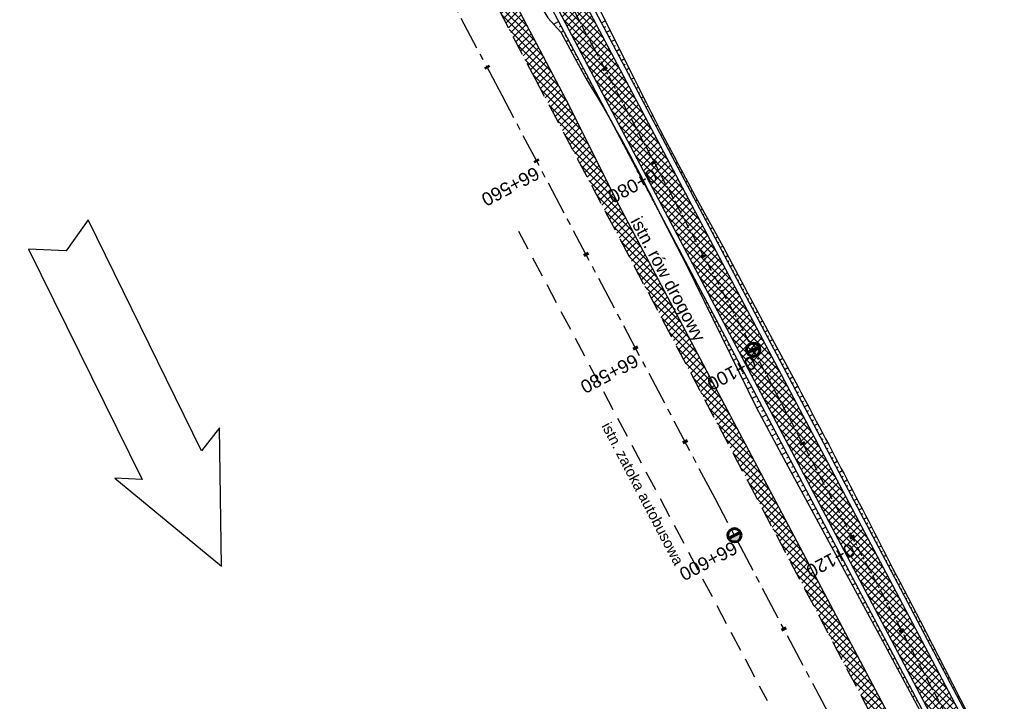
# Model space of a CAD drawing. Header units: metres. Extents: x 7529682 to 7533704, y 5721210 to 5727842.
# Tile 63 of 64: x 7529694 to 7529787, y 5727675 to 5727740. Entities that reach past the tile are written whole.
import ezdxf

# ---------------------------------------------------------------- set-up
doc = ezdxf.new("R2010")
doc.units = ezdxf.units.M
doc.linetypes.add('CENTER', pattern=[50.8, 31.75, -6.35, 6.35, -6.35])
doc.linetypes.add('HIDDEN', pattern=[9.525, 6.35, -3.175])
for name, color, linetype in [('C-DROGI-SYTUACJA-ETYKIETY', 7, 'Continuous'), ('D-hatch-pobocza', 131, 'Continuous'), ('D-pobocza', 7, 'Continuous'), ('D-skarpa', 7, 'Continuous'), ('D-skarpa-kreskowanie', 7, 'Continuous')]:
    doc.layers.add(name, color=color, linetype=linetype)
doc.layers.add('D-hatch-ciag-pieszo-rowerowy', color=7, linetype='Continuous', lineweight=13, true_color=0xff9f80)
for name, color, linetype, lineweight in [('D-krawędzie', 7, 'Continuous', 30), ('D-obrzeża', 7, 'Continuous', 30), ('D-opisy', 7, 'Continuous', 30), ('D-oś', 10, 'CENTER', 30)]:
    doc.layers.add(name, color=color, linetype=linetype, lineweight=lineweight)
doc.layers.add('poprzeczki', color=7, linetype='Continuous', true_color=0x0000c7)
doc.styles.get("Standard").update_dxf_attribs({"font": 'arial.ttf'})
pattern_1 = [(45, (0, 0), (-0.33675960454, 0.33675960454), []), (135, (0, 0), (-0.33675960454, -0.33675960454), [])]

# ---------------------------------------------------------------- blocks, each defined once
blk = doc.blocks.new('kilometraz')
at = {"linetype": 'ByBlock', "lineweight": -2}
blk.add_hatch(color=0, dxfattribs=at).paths.add_polyline_path([(0, -0.28125, 0.41421356), (0.28125, 0, 0.41421356), (0, 0.28125)])
at = {"color": 0, "linetype": 'ByBlock', "lineweight": -2}
blk.add_line((0, 0.28125), (0, -0.28125), dxfattribs=at)
blk.add_circle((0, 0), 0.28125, dxfattribs=at)
blk = doc.blocks.new('AeccTickLine')
at = {"color": 0, "linetype": 'ByBlock', "lineweight": -2}
blk.add_line((0, 1), (0, -1), dxfattribs=at)

msp = doc.modelspace()

# ---------------------------------------------------------------- hatches: boundary and pattern name
at = {"layer": 'D-hatch-ciag-pieszo-rowerowy'}
h = msp.add_hatch(dxfattribs=at)
h.set_pattern_fill('ANSI37', color=256, scale=0.15, style=0)
h.set_pattern_definition(pattern_1)
edge = h.paths.add_edge_path()
edge.add_line((7529794.958, 5727650.503), (7529776.019, 5727686.408))
edge.add_line((7529776.019, 5727686.408), (7529748.844, 5727737.805))
edge.add_line((7529748.844, 5727737.805), (7529744.118, 5727746.741))
edge.add_arc((7529726.438, 5727737.391), 20, 27.87274, 44.29653)
edge.add_line((7529740.753, 5727751.358), (7529739.549, 5727752.592))
edge.add_arc((7529753.864, 5727766.559), 20, 207.90183, 224.29653, ccw=False)
edge.add_line((7529736.189, 5727757.2), (7529717.235, 5727792.995))
edge.add_line((7529717.235, 5727792.995), (7529715.008, 5727791.858))
edge.add_line((7529715.008, 5727791.858), (7529734.148, 5727755.712))
edge.add_arc((7529751.823, 5727765.071), 20, 207.90183, 224.29653)
edge.add_line((7529737.508, 5727751.104), (7529738.712, 5727749.87))
edge.add_arc((7529724.397, 5727735.903), 20, 27.87276, 44.29653, ccw=False)
edge.add_line((7529742.077, 5727745.253), (7529746.633, 5727736.639))
edge.add_line((7529746.633, 5727736.639), (7529773.808, 5727685.242))
edge.add_line((7529773.808, 5727685.242), (7529792.751, 5727649.328))
edge.add_line((7529792.751, 5727649.328), (7529811.281, 5727614.82))
edge.add_line((7529811.281, 5727614.82), (7529836.657, 5727568.297))
edge.add_line((7529836.657, 5727568.297), (7529856.555, 5727531.255))
edge.add_line((7529856.555, 5727531.255), (7529859.536, 5727525.637))
edge.add_line((7529859.536, 5727525.637), (7529862.565, 5727525.262))
edge.add_line((7529862.565, 5727525.262), (7529858.761, 5727532.432))
edge.add_line((7529858.761, 5727532.432), (7529838.856, 5727569.487))
edge.add_line((7529838.856, 5727569.487), (7529813.479, 5727616.01))
edge.add_line((7529813.479, 5727616.01), (7529794.958, 5727650.503))
at = {"layer": 'D-hatch-pobocza'}
h = msp.add_hatch(dxfattribs=at)
h.set_pattern_fill('ANSI37', color=256, scale=0.15, style=0)
h.set_pattern_definition(pattern_1)
h.paths.add_polyline_path([(7529905.34, 5727429.09), (7529892.28, 5727453.58), (7529881.53, 5727473.69), (7529872.27, 5727491.4), (7529857.46, 5727519.14), (7529841.38, 5727549.79), (7529827.75, 5727575.78), (7529816.4, 5727596.89), (7529800.43, 5727627.4), (7529788.07, 5727650.98), (7529775.85, 5727673.83), (7529761.3, 5727701.31), (7529749.89, 5727722.83), (7529745.5, 5727731.66), (7529738.971, 5727744.085), (7529737.465, 5727743.316), (7529742.213, 5727734.302), (7529762.326, 5727696.274), (7529777.785, 5727667.006), (7529799.322, 5727626.3), (7529822.193, 5727583.156), (7529846.924, 5727536.347), (7529864.752, 5727502.663), (7529900.459, 5727434.965), (7529935.352, 5727369.308), (7529971.476, 5727300.786), (7529988.361, 5727268.841), (7529990.28, 5727268.6), (7529990.329, 5727268.617), (7529981.66, 5727284.96), (7529968.42, 5727309.6), (7529956.4, 5727332.85), (7529943.52, 5727357.04), (7529932.32, 5727378.32), (7529916.68, 5727408.01)])

# ---------------------------------------------------------------- linework, layer by layer
at = {"layer": 'D-krawędzie', "linetype": 'HIDDEN', "ltscale": 0.3}
msp.add_lwpolyline([(7529737.465, 5727743.316), (7529742.213, 5727734.302), (7529762.326, 5727696.274), (7529777.785, 5727667.006), (7529799.322, 5727626.3), (7529822.193, 5727583.156), (7529846.924, 5727536.347), (7529864.752, 5727502.663), (7529900.459, 5727434.965), (7529935.352, 5727369.308), (7529971.476, 5727300.786), (7530006.702, 5727234.141), (7530044.198, 5727163.133), (7530082.89, 5727090.2), (7530098.687, 5727060.362), (7530131.998, 5726997.21), (7530163.822, 5726937.097), (7530204.081, 5726861.013), (7530247.82, 5726778.438)], dxfattribs=at)
at = {"layer": 'D-krawędzie', "linetype": 'HIDDEN', "ltscale": 0.3, "flags": 128}
msp.add_lwpolyline([(7529740.66, 5727719.87), (7529764.16, 5727675.55)], dxfattribs=at)
at = {"layer": 'D-obrzeża'}
for points in [[(7529996.408, 5727271.05), (7529995.888, 5727272.04), (7529987.333, 5727287.9), (7529970.791, 5727319.398), (7529945.39, 5727367.318), (7529919.647, 5727417.711), (7529903.693, 5727447.921), (7529879.894, 5727492.595), (7529858.761, 5727532.432), (7529838.856, 5727569.487), (7529813.479, 5727616.01), (7529794.958, 5727650.503), (7529776.019, 5727686.408), (7529748.844, 5727737.805), (7529744.118, 5727746.741, 0.071785), (7529740.753, 5727751.358), (7529739.549, 5727752.592, -0.071658), (7529736.189, 5727757.2), (7529717.235, 5727792.995)], [(7530013.813, 5727232.534), (7529993.681, 5727270.865), (7529985.127, 5727286.725), (7529968.58, 5727318.231), (7529943.172, 5727366.164), (7529917.429, 5727416.559), (7529901.485, 5727446.75), (7529877.686, 5727491.422), (7529856.555, 5727531.255), (7529836.657, 5727568.297), (7529811.281, 5727614.82), (7529792.751, 5727649.328), (7529773.808, 5727685.242), (7529746.633, 5727736.639), (7529746.633, 5727736.639), (7529742.077, 5727745.253, 0.071785), (7529738.712, 5727749.87), (7529737.508, 5727751.104, -0.071658), (7529734.148, 5727755.712), (7529715.008, 5727791.858)]]:
    msp.add_lwpolyline(points, format="xyb", dxfattribs=at)
at = {"layer": 'D-opisy', "color": 3}
msp.add_lwpolyline([(7529712.6, 5727688.251), (7529712.405, 5727701.287), (7529710.73, 5727699.136), (7529700.027, 5727720.952), (7529697.93, 5727718.001), (7529694.378, 5727718.155), (7529705.101, 5727696.428), (7529702.532, 5727696.534), (7529712.6, 5727688.251)], dxfattribs=at)
at = {"layer": 'D-oś', "ltscale": 0.1}
msp.add_lwpolyline([(7530244.732, 5726776.79), (7530200.988, 5726859.376), (7530160.728, 5726935.459), (7530128.903, 5726995.575), (7530095.593, 5727058.727), (7530079.798, 5727088.56), (7530041.105, 5727161.496), (7530003.607, 5727232.506), (7529968.381, 5727299.153), (7529932.259, 5727367.671), (7529897.365, 5727433.327), (7529861.657, 5727501.028), (7529843.829, 5727534.712), (7529819.1, 5727581.518), (7529796.228, 5727624.663), (7529774.69, 5727665.371), (7529759.232, 5727694.637), (7529739.12, 5727732.663), (7529700.238, 5727806.043)], dxfattribs=at)
at = {"layer": 'D-oś', "ltscale": 0.03}
msp.add_lwpolyline([(7529714.301, 5727795.865), (7529735.169, 5727756.456, 0.071658), (7529738.529, 5727751.848), (7529739.732, 5727750.614, -0.071785), (7529743.098, 5727745.997), (7529747.739, 5727737.221), (7529774.913, 5727685.825), (7529793.855, 5727649.915), (7529812.38, 5727615.415), (7529837.757, 5727568.892), (7529857.658, 5727531.843), (7529878.79, 5727492.008), (7529902.589, 5727447.335), (7529918.538, 5727417.135), (7529944.281, 5727366.741), (7529969.685, 5727318.815), (7529986.23, 5727287.312), (7529994.785, 5727271.452), (7530014.919, 5727233.118)], format="xyb", dxfattribs=at)
at = {"layer": 'D-pobocza'}
for points in [[(7529719.962, 5727788.914), (7529736.631, 5727757.434, 0.071658), (7529739.907, 5727752.941), (7529741.111, 5727751.707, -0.071785), (7529744.56, 5727746.975), (7529749.286, 5727738.039), (7529776.461, 5727686.642), (7529795.4, 5727650.738), (7529813.919, 5727616.248), (7529839.296, 5727569.725), (7529859.202, 5727532.667), (7529880.335, 5727492.83), (7529904.135, 5727448.155), (7529920.091, 5727417.942), (7529945.833, 5727367.549), (7529971.233, 5727319.631), (7529987.775, 5727288.135), (7529996.33, 5727272.275), (7529996.866, 5727271.253)], [(7529718.045, 5727785.054), (7529733.706, 5727755.478, 0.071658), (7529737.151, 5727750.754), (7529738.354, 5727749.521, -0.071785), (7529741.635, 5727745.019), (7529746.191, 5727736.405), (7529773.366, 5727685.008), (7529792.31, 5727649.093), (7529810.841, 5727614.582), (7529836.218, 5727568.059), (7529856.114, 5727531.019), (7529877.245, 5727491.187), (7529901.043, 5727446.515), (7529916.985, 5727416.328), (7529942.728, 5727365.933), (7529968.137, 5727317.998), (7529984.685, 5727286.49), (7529993.24, 5727270.63), (7529993.656, 5727269.837)]]:
    msp.add_lwpolyline(points, format="xyb", dxfattribs=at)
at = {"layer": 'D-pobocza', "linetype": 'ByBlock'}
msp.add_lwpolyline([(7529990.329, 5727268.617), (7529981.66, 5727284.96), (7529968.42, 5727309.6), (7529956.4, 5727332.85), (7529943.52, 5727357.04), (7529932.32, 5727378.32), (7529916.68, 5727408.01), (7529905.34, 5727429.09), (7529892.28, 5727453.58), (7529881.53, 5727473.69), (7529872.27, 5727491.4), (7529857.46, 5727519.14), (7529841.38, 5727549.79), (7529827.75, 5727575.78), (7529816.4, 5727596.89), (7529800.43, 5727627.4), (7529788.07, 5727650.98), (7529775.85, 5727673.83), (7529761.3, 5727701.31), (7529749.89, 5727722.83), (7529745.5, 5727731.66), (7529738.971, 5727744.085), (7529737.465, 5727743.316)], dxfattribs=at)
at = {"layer": 'D-skarpa', "linetype": 'Continuous'}
for points in [[(7529740.883, 5727745.063), (7529740.883, 5727745.063), (7529741.827, 5727742.805), (7529742.46, 5727741.651), (7529743.453, 5727740.024), (7529744.67, 5727738.652), (7529745.958, 5727736.278), (7529747.054, 5727734.257, -0.025162), (7529754.233, 5727721.085), (7529756.531, 5727716.644), (7529763.153, 5727703.178), (7529765.518, 5727698.773), (7529773.069, 5727684.85), (7529775.049, 5727681.191), (7529777.428, 5727676.793), (7529779.77, 5727672.375)], [(7529748.405, 5727740.628), (7529749.613, 5727738.212), (7529750.658, 5727736.163, 0.011045), (7529757.543, 5727722.836), (7529759.965, 5727718.46), (7529762.308, 5727714.043), (7529764.677, 5727709.64), (7529767.042, 5727705.234, -0.004644), (7529776.296, 5727687.504), (7529776.686, 5727686.762), (7529778.619, 5727683.074), (7529780.901, 5727678.625), (7529783.162, 5727674.164)]]:
    msp.add_lwpolyline(points, format="xyb", dxfattribs=at)
at = {"layer": 'D-skarpa-kreskowanie', "linetype": 'Continuous'}
for p, q in [((7529744.471, 5727739.658, 107.61), (7529743.999, 5727739.408, 107.254)), ((7529744.704, 5727739.216, 107.612), (7529744.522, 5727739.119, 107.475)), ((7529748.498, 5727739.529, 107.748), (7529748.859, 5727739.72, 107.476)), ((7529748.732, 5727739.087, 107.75), (7529748.907, 5727739.18, 107.617)), ((7529744.938, 5727738.774, 107.614), (7529744.678, 5727738.636, 107.418)), ((7529745.172, 5727738.332, 107.616), (7529745.044, 5727738.264, 107.52)), ((7529748.965, 5727738.645, 107.752), (7529749.306, 5727738.825, 107.495)), ((7529749.199, 5727738.203, 107.753), (7529749.365, 5727738.29, 107.629)), ((7529745.406, 5727737.89, 107.618), (7529745.155, 5727737.757, 107.429)), ((7529745.639, 5727737.448, 107.62), (7529745.517, 5727737.383, 107.527)), ((7529749.433, 5727737.761, 107.755), (7529749.756, 5727737.932, 107.512)), ((7529749.667, 5727737.319, 107.757), (7529749.825, 5727737.403, 107.638)), ((7529745.873, 5727737.006, 107.622), (7529745.632, 5727736.878, 107.44)), ((7529746.107, 5727736.564, 107.623), (7529745.989, 5727736.501, 107.534)), ((7529749.9, 5727736.877, 107.759), (7529750.21, 5727737.041, 107.525)), ((7529750.134, 5727736.435, 107.761), (7529750.286, 5727736.515, 107.647)), ((7529746.341, 5727736.122, 107.625), (7529746.109, 5727735.999, 107.451)), ((7529746.574, 5727735.68, 107.627), (7529746.461, 5727735.62, 107.542)), ((7529750.368, 5727735.993, 107.763), (7529750.665, 5727736.15, 107.539)), ((7529750.601, 5727735.551, 107.765), (7529750.744, 5727735.626, 107.657)), ((7529746.808, 5727735.238, 107.629), (7529746.586, 5727735.12, 107.462)), ((7529747.042, 5727734.796, 107.631), (7529746.933, 5727734.738, 107.549)), ((7529750.835, 5727735.109, 107.767), (7529751.108, 5727735.253, 107.561)), ((7529751.069, 5727734.667, 107.769), (7529751.199, 5727734.736, 107.67)), ((7529747.275, 5727734.353, 107.633), (7529747.064, 5727734.242, 107.473)), ((7529747.509, 5727733.911, 107.635), (7529747.413, 5727733.86, 107.564)), ((7529747.743, 5727733.469, 107.637), (7529747.568, 5727733.377, 107.513)), ((7529751.303, 5727734.225, 107.771), (7529751.551, 5727734.356, 107.583)), ((7529751.536, 5727733.783, 107.772), (7529751.654, 5727733.845, 107.683)), ((7529751.77, 5727733.341, 107.774), (7529751.994, 5727733.459, 107.606)), ((7529747.977, 5727733.027, 107.639), (7529747.899, 5727732.986, 107.586)), ((7529748.21, 5727732.585, 107.641), (7529748.073, 5727732.513, 107.553)), ((7529752.004, 5727732.899, 107.776), (7529752.11, 5727732.955, 107.696)), ((7529752.237, 5727732.457, 107.778), (7529752.437, 5727732.562, 107.628)), ((7529748.444, 5727732.143, 107.642), (7529748.384, 5727732.112, 107.608)), ((7529748.678, 5727731.701, 107.644), (7529748.577, 5727731.648, 107.593)), ((7529752.471, 5727732.015, 107.78), (7529752.565, 5727732.064, 107.709)), ((7529752.705, 5727731.573, 107.782), (7529752.88, 5727731.665, 107.65)), ((7529748.911, 5727731.259, 107.646), (7529748.87, 5727731.238, 107.63)), ((7529749.145, 5727730.817, 107.648), (7529749.082, 5727730.784, 107.633)), ((7529752.939, 5727731.131, 107.784), (7529753.025, 5727731.176, 107.719)), ((7529753.172, 5727730.689, 107.786), (7529753.343, 5727730.779, 107.657)), ((7529749.334, 5727730.352, 107.653), (7529749.356, 5727730.363, 107.652)), ((7529749.586, 5727729.919, 107.672), (7529749.613, 5727729.933, 107.652)), ((7529753.406, 5727730.247, 107.788), (7529753.49, 5727730.291, 107.724)), ((7529753.64, 5727729.805, 107.79), (7529753.805, 5727729.892, 107.665)), ((7529749.816, 5727729.475, 107.677), (7529749.831, 5727729.483, 107.665)), ((7529750.046, 5727729.031, 107.682), (7529750.08, 5727729.049, 107.656)), ((7529753.873, 5727729.363, 107.792), (7529753.955, 5727729.406, 107.73)), ((7529754.107, 5727728.921, 107.793), (7529754.268, 5727729.005, 107.672)), ((7529750.276, 5727728.587, 107.686), (7529750.295, 5727728.597, 107.672)), ((7529750.506, 5727728.143, 107.691), (7529750.547, 5727728.165, 107.66)), ((7529754.341, 5727728.479, 107.795), (7529754.42, 5727728.52, 107.736)), ((7529754.575, 5727728.036, 107.797), (7529754.73, 5727728.119, 107.68)), ((7529750.736, 5727727.699, 107.696), (7529750.758, 5727727.711, 107.679)), ((7529750.966, 5727727.255, 107.7), (7529751.015, 5727727.281, 107.663)), ((7529754.808, 5727727.594, 107.799), (7529754.885, 5727727.635, 107.741)), ((7529755.042, 5727727.152, 107.801), (7529755.193, 5727727.232, 107.687)), ((7529751.196, 5727726.811, 107.705), (7529751.222, 5727726.825, 107.685)), ((7529751.426, 5727726.367, 107.71), (7529751.482, 5727726.397, 107.667)), ((7529755.276, 5727726.71, 107.803), (7529755.352, 5727726.751, 107.745)), ((7529755.509, 5727726.268, 107.805), (7529755.664, 5727726.35, 107.688)), ((7529751.656, 5727725.923, 107.714), (7529751.686, 5727725.939, 107.692)), ((7529751.886, 5727725.479, 107.719), (7529751.95, 5727725.513, 107.671)), ((7529755.743, 5727725.826, 107.807), (7529755.822, 5727725.868, 107.747)), ((7529755.977, 5727725.384, 107.809), (7529756.136, 5727725.468, 107.689)), ((7529752.121, 5727725.038, 107.72), (7529752.152, 5727725.055, 107.696)), ((7529752.357, 5727724.597, 107.72), (7529752.417, 5727724.629, 107.675)), ((7529752.593, 5727724.156, 107.721), (7529752.622, 5727724.172, 107.699)), ((7529756.21, 5727724.942, 107.811), (7529756.291, 5727724.985, 107.75)), ((7529756.444, 5727724.5, 107.812), (7529756.607, 5727724.587, 107.689)), ((7529752.828, 5727723.715, 107.721), (7529752.884, 5727723.745, 107.679)), ((7529753.064, 5727723.274, 107.722), (7529753.091, 5727723.289, 107.701)), ((7529756.678, 5727724.058, 107.814), (7529756.76, 5727724.102, 107.752)), ((7529756.912, 5727723.616, 107.816), (7529757.079, 5727723.705, 107.69)), ((7529757.145, 5727723.174, 107.818), (7529757.23, 5727723.219, 107.754)), ((7529753.299, 5727722.833, 107.722), (7529753.352, 5727722.861, 107.682)), ((7529753.535, 5727722.392, 107.723), (7529753.56, 5727722.406, 107.704)), ((7529757.379, 5727722.732, 107.82), (7529757.55, 5727722.823, 107.691)), ((7529757.613, 5727722.29, 107.822), (7529757.703, 5727722.338, 107.754)), ((7529753.77, 5727721.951, 107.723), (7529753.819, 5727721.977, 107.686)), ((7529754.006, 5727721.51, 107.724), (7529754.029, 5727721.522, 107.706)), ((7529757.846, 5727721.848, 107.824), (7529758.035, 5727721.948, 107.682)), ((7529758.08, 5727721.406, 107.826), (7529758.178, 5727721.458, 107.752)), ((7529754.241, 5727721.069, 107.724), (7529754.287, 5727721.093, 107.69)), ((7529754.471, 5727720.625, 107.716), (7529754.496, 5727720.638, 107.704)), ((7529758.314, 5727720.964, 107.828), (7529758.519, 5727721.073, 107.673)), ((7529758.548, 5727720.522, 107.83), (7529758.654, 5727720.579, 107.749)), ((7529754.701, 5727720.181, 107.708), (7529754.754, 5727720.209, 107.694)), ((7529754.93, 5727719.737, 107.7), (7529754.959, 5727719.752, 107.698)), ((7529758.781, 5727720.08, 107.831), (7529759.003, 5727720.198, 107.664)), ((7529759.015, 5727719.638, 107.833), (7529759.13, 5727719.699, 107.746)), ((7529755.221, 5727719.325, 107.698), (7529755.16, 5727719.292, 107.692)), ((7529755.455, 5727718.883, 107.7), (7529755.423, 5727718.866, 107.692)), ((7529759.249, 5727719.196, 107.835), (7529759.488, 5727719.323, 107.655)), ((7529759.482, 5727718.754, 107.837), (7529759.606, 5727718.82, 107.744)), ((7529755.689, 5727718.441, 107.701), (7529755.62, 5727718.404, 107.677)), ((7529755.923, 5727717.999, 107.703), (7529755.886, 5727717.98, 107.686)), ((7529759.716, 5727718.312, 107.839), (7529759.972, 5727718.447, 107.646)), ((7529759.95, 5727717.87, 107.841), (7529760.078, 5727717.938, 107.744)), ((7529756.156, 5727717.557, 107.705), (7529756.08, 5727717.516, 107.661)), ((7529756.39, 5727717.115, 107.707), (7529756.35, 5727717.093, 107.68)), ((7529760.183, 5727717.428, 107.843), (7529760.44, 5727717.564, 107.649)), ((7529760.417, 5727716.986, 107.845), (7529760.546, 5727717.054, 107.748)), ((7529756.624, 5727716.673, 107.709), (7529756.539, 5727716.628, 107.645)), ((7529756.857, 5727716.231, 107.711), (7529756.809, 5727716.205, 107.674)), ((7529757.091, 5727715.789, 107.713), (7529756.98, 5727715.73, 107.629)), ((7529760.651, 5727716.544, 107.847), (7529760.909, 5727716.68, 107.652)), ((7529760.885, 5727716.102, 107.849), (7529761.014, 5727716.17, 107.751)), ((7529761.118, 5727715.66, 107.85), (7529761.378, 5727715.797, 107.655)), ((7529757.325, 5727715.347, 107.715), (7529757.263, 5727715.314, 107.668)), ((7529757.559, 5727714.905, 107.717), (7529757.422, 5727714.832, 107.614)), ((7529761.352, 5727715.218, 107.852), (7529761.482, 5727715.287, 107.754)), ((7529761.586, 5727714.776, 107.854), (7529761.846, 5727714.914, 107.658)), ((7529757.792, 5727714.463, 107.719), (7529757.717, 5727714.423, 107.662)), ((7529758.026, 5727714.021, 107.721), (7529757.863, 5727713.935, 107.598)), ((7529761.819, 5727714.334, 107.856), (7529761.95, 5727714.403, 107.758)), ((7529762.053, 5727713.892, 107.858), (7529762.315, 5727714.03, 107.661)), ((7529758.26, 5727713.579, 107.722), (7529758.172, 5727713.532, 107.656)), ((7529758.493, 5727713.137, 107.724), (7529758.305, 5727713.037, 107.582)), ((7529762.287, 5727713.45, 107.86), (7529762.419, 5727713.52, 107.76)), ((7529762.521, 5727713.008, 107.862), (7529762.788, 5727713.149, 107.66)), ((7529758.727, 5727712.695, 107.726), (7529758.626, 5727712.641, 107.65)), ((7529758.961, 5727712.253, 107.728), (7529758.746, 5727712.139, 107.566)), ((7529762.754, 5727712.566, 107.864), (7529762.89, 5727712.637, 107.762)), ((7529762.988, 5727712.124, 107.866), (7529763.262, 5727712.269, 107.659)), ((7529759.194, 5727711.81, 107.73), (7529759.081, 5727711.75, 107.644)), ((7529759.428, 5727711.368, 107.732), (7529759.188, 5727711.241, 107.551)), ((7529763.222, 5727711.682, 107.868), (7529763.36, 5727711.755, 107.763)), ((7529763.455, 5727711.24, 107.87), (7529763.736, 5727711.388, 107.658)), ((7529759.662, 5727710.926, 107.734), (7529759.535, 5727710.86, 107.638)), ((7529759.896, 5727710.484, 107.736), (7529759.629, 5727710.344, 107.535)), ((7529763.689, 5727710.798, 107.871), (7529763.831, 5727710.873, 107.764)), ((7529763.923, 5727710.356, 107.873), (7529764.21, 5727710.507, 107.657)), ((7529760.129, 5727710.042, 107.738), (7529759.99, 5727709.969, 107.632)), ((7529760.363, 5727709.6, 107.74), (7529760.071, 5727709.446, 107.519)), ((7529764.156, 5727709.914, 107.875), (7529764.302, 5727709.99, 107.766)), ((7529764.39, 5727709.472, 107.877), (7529764.684, 5727709.627, 107.656)), ((7529760.597, 5727709.158, 107.741), (7529760.444, 5727709.078, 107.626)), ((7529760.83, 5727708.716, 107.743), (7529760.512, 5727708.548, 107.503)), ((7529764.624, 5727709.03, 107.879), (7529764.772, 5727709.108, 107.767)), ((7529764.858, 5727708.588, 107.881), (7529765.157, 5727708.746, 107.655)), ((7529761.064, 5727708.274, 107.745), (7529760.899, 5727708.187, 107.62)), ((7529761.298, 5727707.832, 107.747), (7529760.954, 5727707.65, 107.488)), ((7529765.091, 5727708.146, 107.883), (7529765.242, 5727708.225, 107.769)), ((7529765.325, 5727707.704, 107.885), (7529765.63, 5727707.865, 107.655)), ((7529761.532, 5727707.39, 107.749), (7529761.353, 5727707.296, 107.614)), ((7529761.765, 5727706.948, 107.751), (7529761.395, 5727706.753, 107.472)), ((7529761.999, 5727706.506, 107.753), (7529761.808, 5727706.405, 107.608)), ((7529765.559, 5727707.262, 107.887), (7529765.712, 5727707.343, 107.771)), ((7529765.792, 5727706.82, 107.889), (7529766.103, 5727706.984, 107.655)), ((7529762.233, 5727706.064, 107.755), (7529761.837, 5727705.855, 107.456)), ((7529762.466, 5727705.622, 107.757), (7529762.262, 5727705.514, 107.603)), ((7529766.026, 5727706.378, 107.89), (7529766.183, 5727706.46, 107.772)), ((7529766.26, 5727705.936, 107.892), (7529766.576, 5727706.103, 107.654)), ((7529766.494, 5727705.493, 107.894), (7529766.653, 5727705.578, 107.774)), ((7529762.7, 5727705.18, 107.759), (7529762.278, 5727704.957, 107.44)), ((7529762.934, 5727704.738, 107.76), (7529762.716, 5727704.623, 107.597)), ((7529766.727, 5727705.051, 107.896), (7529767.049, 5727705.221, 107.654)), ((7529766.961, 5727704.609, 107.898), (7529767.121, 5727704.694, 107.777)), ((7529763.167, 5727704.296, 107.762), (7529762.72, 5727704.059, 107.425)), ((7529763.401, 5727703.854, 107.764), (7529763.171, 5727703.732, 107.591)), ((7529767.195, 5727704.167, 107.9), (7529767.515, 5727704.337, 107.658)), ((7529767.428, 5727703.725, 107.902), (7529767.589, 5727703.81, 107.781)), ((7529763.635, 5727703.412, 107.766), (7529763.162, 5727703.162, 107.409)), ((7529763.869, 5727702.97, 107.768), (7529763.633, 5727702.846, 107.591)), ((7529767.662, 5727703.283, 107.904), (7529767.982, 5727703.453, 107.662)), ((7529767.896, 5727702.841, 107.906), (7529768.056, 5727702.926, 107.785)), ((7529764.102, 5727702.528, 107.77), (7529763.635, 5727702.281, 107.417)), ((7529764.336, 5727702.086, 107.772), (7529764.104, 5727701.963, 107.597)), ((7529768.129, 5727702.399, 107.908), (7529768.449, 5727702.568, 107.667)), ((7529768.363, 5727701.957, 107.909), (7529768.523, 5727702.042, 107.789)), ((7529764.57, 5727701.644, 107.774), (7529764.108, 5727701.4, 107.425)), ((7529764.803, 5727701.202, 107.776), (7529764.574, 5727701.081, 107.603)), ((7529768.597, 5727701.515, 107.911), (7529768.916, 5727701.684, 107.671)), ((7529768.831, 5727701.073, 107.913), (7529768.99, 5727701.158, 107.793)), ((7529765.037, 5727700.76, 107.778), (7529764.581, 5727700.519, 107.433)), ((7529765.271, 5727700.318, 107.779), (7529765.044, 5727700.198, 107.608)), ((7529769.064, 5727700.631, 107.915), (7529769.383, 5727700.8, 107.675)), ((7529769.298, 5727700.189, 107.917), (7529769.457, 5727700.273, 107.797)), ((7529765.505, 5727699.876, 107.781), (7529765.054, 5727699.638, 107.441)), ((7529765.738, 5727699.434, 107.783), (7529765.514, 5727699.315, 107.614)), ((7529769.532, 5727699.747, 107.919), (7529769.849, 5727699.915, 107.679)), ((7529769.765, 5727699.305, 107.921), (7529769.924, 5727699.389, 107.801)), ((7529765.972, 5727698.992, 107.785), (7529765.527, 5727698.756, 107.449)), ((7529766.206, 5727698.55, 107.787), (7529765.985, 5727698.433, 107.621)), ((7529766.439, 5727698.108, 107.789), (7529766.003, 5727697.877, 107.46)), ((7529769.999, 5727698.863, 107.923), (7529770.316, 5727699.031, 107.684)), ((7529770.233, 5727698.421, 107.925), (7529770.391, 5727698.505, 107.805)), ((7529770.467, 5727697.979, 107.927), (7529770.783, 5727698.146, 107.688)), ((7529766.673, 5727697.666, 107.791), (7529766.457, 5727697.552, 107.628)), ((7529766.907, 5727697.224, 107.793), (7529766.48, 5727696.998, 107.471)), ((7529770.7, 5727697.537, 107.928), (7529770.858, 5727697.621, 107.809)), ((7529770.934, 5727697.095, 107.93), (7529771.25, 5727697.262, 107.692)), ((7529767.141, 5727696.782, 107.795), (7529766.93, 5727696.67, 107.636)), ((7529767.374, 5727696.34, 107.797), (7529766.957, 5727696.119, 107.482)), ((7529771.168, 5727696.653, 107.932), (7529771.325, 5727696.737, 107.813)), ((7529771.401, 5727696.211, 107.934), (7529771.717, 5727696.378, 107.696)), ((7529767.608, 5727695.898, 107.799), (7529767.402, 5727695.789, 107.643)), ((7529767.842, 5727695.456, 107.8), (7529767.434, 5727695.24, 107.493)), ((7529771.635, 5727695.769, 107.936), (7529771.793, 5727695.852, 107.817)), ((7529771.869, 5727695.327, 107.938), (7529772.184, 5727695.494, 107.7)), ((7529768.075, 5727695.014, 107.802), (7529767.874, 5727694.907, 107.65)), ((7529768.309, 5727694.572, 107.804), (7529767.911, 5727694.361, 107.504)), ((7529772.102, 5727694.885, 107.94), (7529772.26, 5727694.968, 107.821)), ((7529772.336, 5727694.443, 107.942), (7529772.652, 5727694.61, 107.704)), ((7529768.543, 5727694.13, 107.806), (7529768.346, 5727694.026, 107.658)), ((7529768.776, 5727693.688, 107.808), (7529768.387, 5727693.482, 107.515)), ((7529772.57, 5727694.001, 107.944), (7529772.728, 5727694.085, 107.825)), ((7529772.804, 5727693.559, 107.946), (7529773.12, 5727693.726, 107.707)), ((7529769.01, 5727693.246, 107.81), (7529768.818, 5727693.144, 107.665)), ((7529769.244, 5727692.804, 107.812), (7529768.864, 5727692.603, 107.525)), ((7529773.037, 5727693.117, 107.948), (7529773.195, 5727693.201, 107.828)), ((7529773.271, 5727692.675, 107.949), (7529773.587, 5727692.842, 107.711)), ((7529769.478, 5727692.362, 107.814), (7529769.29, 5727692.262, 107.672)), ((7529769.711, 5727691.92, 107.816), (7529769.341, 5727691.724, 107.536)), ((7529773.505, 5727692.233, 107.951), (7529773.663, 5727692.317, 107.832)), ((7529773.738, 5727691.791, 107.953), (7529774.055, 5727691.958, 107.715)), ((7529769.945, 5727691.478, 107.818), (7529769.762, 5727691.381, 107.68)), ((7529770.179, 5727691.036, 107.819), (7529769.818, 5727690.845, 107.547)), ((7529773.972, 5727691.349, 107.955), (7529774.126, 5727691.43, 107.839)), ((7529774.206, 5727690.907, 107.957), (7529774.504, 5727691.065, 107.732)), ((7529770.412, 5727690.594, 107.821), (7529770.234, 5727690.499, 107.687)), ((7529770.646, 5727690.152, 107.823), (7529770.295, 5727689.966, 107.558)), ((7529774.44, 5727690.465, 107.959), (7529774.584, 5727690.541, 107.85)), ((7529774.673, 5727690.023, 107.961), (7529774.954, 5727690.171, 107.749)), ((7529770.88, 5727689.71, 107.825), (7529770.706, 5727689.618, 107.694)), ((7529771.114, 5727689.268, 107.827), (7529770.771, 5727689.087, 107.569)), ((7529771.347, 5727688.825, 107.829), (7529771.178, 5727688.736, 107.702)), ((7529774.907, 5727689.581, 107.963), (7529775.043, 5727689.653, 107.86)), ((7529775.141, 5727689.139, 107.965), (7529775.403, 5727689.278, 107.767)), ((7529771.581, 5727688.383, 107.831), (7529771.248, 5727688.207, 107.58)), ((7529771.815, 5727687.941, 107.833), (7529771.651, 5727687.855, 107.709)), ((7529775.374, 5727688.697, 107.967), (7529775.501, 5727688.764, 107.871)), ((7529775.608, 5727688.255, 107.968), (7529775.853, 5727688.384, 107.784)), ((7529775.842, 5727687.813, 107.97), (7529775.96, 5727687.875, 107.881)), ((7529772.048, 5727687.499, 107.835), (7529771.725, 5727687.328, 107.591)), ((7529772.282, 5727687.057, 107.837), (7529772.123, 5727686.973, 107.716)), ((7529776.076, 5727687.371, 107.972), (7529776.303, 5727687.491, 107.801)), ((7529776.309, 5727686.929, 107.974), (7529776.422, 5727686.988, 107.889)), ((7529772.516, 5727686.615, 107.838), (7529772.202, 5727686.449, 107.602)), ((7529772.749, 5727686.173, 107.84), (7529772.595, 5727686.092, 107.724)), ((7529776.543, 5727686.487, 107.976), (7529776.768, 5727686.605, 107.806)), ((7529776.776, 5727686.044, 107.978), (7529776.888, 5727686.103, 107.894)), ((7529772.983, 5727685.731, 107.842), (7529772.678, 5727685.57, 107.612)), ((7529773.217, 5727685.289, 107.844), (7529773.067, 5727685.21, 107.731)), ((7529777.009, 5727685.602, 107.98), (7529777.232, 5727685.72, 107.812)), ((7529777.243, 5727685.16, 107.982), (7529777.353, 5727685.218, 107.898)), ((7529773.45, 5727684.847, 107.846), (7529773.155, 5727684.691, 107.623)), ((7529773.684, 5727684.405, 107.848), (7529773.538, 5727684.328, 107.738)), ((7529777.476, 5727684.718, 107.984), (7529777.696, 5727684.834, 107.817)), ((7529777.709, 5727684.275, 107.986), (7529777.819, 5727684.333, 107.903)), ((7529773.917, 5727683.963, 107.85), (7529773.631, 5727683.812, 107.634)), ((7529774.15, 5727683.52, 107.852), (7529774.009, 5727683.446, 107.746)), ((7529777.942, 5727683.833, 107.987), (7529778.161, 5727683.948, 107.823)), ((7529778.176, 5727683.391, 107.989), (7529778.284, 5727683.448, 107.908)), ((7529774.384, 5727683.078, 107.854), (7529774.107, 5727682.932, 107.645)), ((7529774.617, 5727682.636, 107.856), (7529774.481, 5727682.564, 107.753)), ((7529778.409, 5727682.949, 107.991), (7529778.625, 5727683.062, 107.829)), ((7529778.642, 5727682.506, 107.993), (7529778.748, 5727682.562, 107.914)), ((7529774.85, 5727682.194, 107.857), (7529774.582, 5727682.053, 107.656)), ((7529775.083, 5727681.752, 107.859), (7529774.952, 5727681.682, 107.76)), ((7529778.876, 5727682.064, 107.995), (7529779.081, 5727682.173, 107.84)), ((7529779.109, 5727681.622, 107.997), (7529779.209, 5727681.675, 107.921)), ((7529775.317, 5727681.309, 107.861), (7529775.058, 5727681.173, 107.667)), ((7529775.55, 5727680.867, 107.863), (7529775.423, 5727680.8, 107.768)), ((7529779.342, 5727681.18, 107.999), (7529779.538, 5727681.283, 107.851)), ((7529779.575, 5727680.737, 108.001), (7529779.671, 5727680.788, 107.929)), ((7529775.783, 5727680.425, 107.865), (7529775.534, 5727680.293, 107.677)), ((7529776.016, 5727679.983, 107.867), (7529775.894, 5727679.918, 107.775)), ((7529776.25, 5727679.54, 107.869), (7529776.01, 5727679.414, 107.688)), ((7529779.809, 5727680.295, 108.003), (7529779.994, 5727680.393, 107.863)), ((7529780.042, 5727679.853, 108.005), (7529780.132, 5727679.901, 107.937)), ((7529780.275, 5727679.411, 108.006), (7529780.451, 5727679.503, 107.874)), ((7529776.483, 5727679.098, 107.871), (7529776.365, 5727679.036, 107.782)), ((7529776.716, 5727678.656, 107.873), (7529776.486, 5727678.534, 107.699)), ((7529780.508, 5727678.968, 108.008), (7529780.594, 5727679.013, 107.944)), ((7529780.742, 5727678.526, 108.01), (7529780.907, 5727678.613, 107.886)), ((7529776.95, 5727678.214, 107.875), (7529776.837, 5727678.154, 107.789)), ((7529777.183, 5727677.771, 107.877), (7529776.962, 5727677.655, 107.71)), ((7529780.975, 5727678.084, 108.012), (7529781.054, 5727678.126, 107.953)), ((7529781.208, 5727677.642, 108.014), (7529781.359, 5727677.721, 107.9)), ((7529777.416, 5727677.329, 107.878), (7529777.308, 5727677.272, 107.797)), ((7529777.649, 5727676.887, 107.88), (7529777.437, 5727676.775, 107.72)), ((7529781.442, 5727677.199, 108.016), (7529781.513, 5727677.237, 107.962)), ((7529781.675, 5727676.757, 108.018), (7529781.811, 5727676.829, 107.915)), ((7529777.883, 5727676.445, 107.882), (7529777.777, 5727676.389, 107.803)), ((7529778.116, 5727676.002, 107.884), (7529777.906, 5727675.891, 107.726)), ((7529781.908, 5727676.315, 108.02), (7529781.973, 5727676.349, 107.971)), ((7529782.141, 5727675.873, 108.022), (7529782.263, 5727675.937, 107.93)), ((7529778.349, 5727675.56, 107.886), (7529778.245, 5727675.505, 107.807))]:
    msp.add_line(p, q, dxfattribs=at)

# ---------------------------------------------------------------- block references
at = {"layer": 'C-DROGI-SYTUACJA-ETYKIETY', "color": 7, "linetype": 'Continuous', "lineweight": 60}
for p, xscale, yscale, zscale, rotation in [((7529737.694, 5727735.354), 0.2499999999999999, 0.2499999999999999, 0.2499999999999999, 297.9175279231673), ((7529742.372, 5727726.515), 0.25, 0.25, 0.25, 297.8748770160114), ((7529747.047, 5727717.675), 0.25, 0.25, 0.25, 297.8748770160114), ((7529751.723, 5727708.835), 0.25, 0.25, 0.25, 297.8748770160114), ((7529756.398, 5727699.996), 0.25, 0.25, 0.25, 297.8748770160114), ((7529765.742, 5727682.313), 0.25, 0.25, 0.25, 297.8426952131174)]:
    msp.add_blockref('AeccTickLine', p, dxfattribs=dict(at, xscale=xscale, yscale=yscale, zscale=zscale, rotation=rotation))
at = {"layer": 'C-DROGI-SYTUACJA-ETYKIETY', "color": 10, "linetype": 'Continuous', "lineweight": 60, "xscale": 2.249999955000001, "yscale": 2.249999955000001, "zscale": 2.249999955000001, "rotation": 297.8426952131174}
msp.add_blockref('kilometraz', (7529761.071, 5727691.155), dxfattribs=at)
at = {"layer": 'poprzeczki', "color": 7, "linetype": 'Continuous', "lineweight": 60, "xscale": 0.25, "yscale": 0.25, "zscale": 0.25}
for p, rotation in [((7529748.814, 5727735.188), 297.8665105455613), ((7529753.488, 5727726.347), 297.8665105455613), ((7529758.162, 5727717.507), 297.8665105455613), ((7529767.51, 5727699.826), 297.8665105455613), ((7529772.185, 5727690.986), 297.8665105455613), ((7529776.855, 5727682.143), 297.8109551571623)]:
    msp.add_blockref('AeccTickLine', p, dxfattribs=dict(at, rotation=rotation))
at = {"layer": 'poprzeczki', "color": 10, "linetype": 'Continuous', "lineweight": 60, "xscale": 2.249999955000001, "yscale": 2.249999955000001, "zscale": 2.249999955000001, "rotation": 297.8665105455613}
msp.add_blockref('kilometraz', (7529762.836, 5727708.667), dxfattribs=at)

# ---------------------------------------------------------------- texts
at = {"layer": 'C-DROGI-SYTUACJA-ETYKIETY', "color": 7}
for s, rotation, p in [('66+560', 207.87488, (7529742.216, 5727726.008)), ('0+080', 207.86651, (7529753.332, 5727725.84)), ('66+580', 207.87488, (7529751.566, 5727708.329)), ('0+100', 207.86651, (7529762.68, 5727708.16)), ('66+600', 207.8427, (7529760.915, 5727690.648)), ('0+120', 207.86651, (7529772.028, 5727690.479))]:
    msp.add_text(s, height=1.25, rotation=rotation, dxfattribs=at).set_placement(p)
at = {"layer": 'D-opisy'}
for s, height, rotation, p in [('istn. rów drogowy', 1.2, 298.10365, (7529751.204, 5727720.825)), ('istn. zatoka autobusowa', 1, 297.64306, (7529748.48, 5727701.494))]:
    msp.add_text(s, height=height, rotation=rotation, dxfattribs=at).set_placement(p)

doc.saveas('drawing.dxf')
